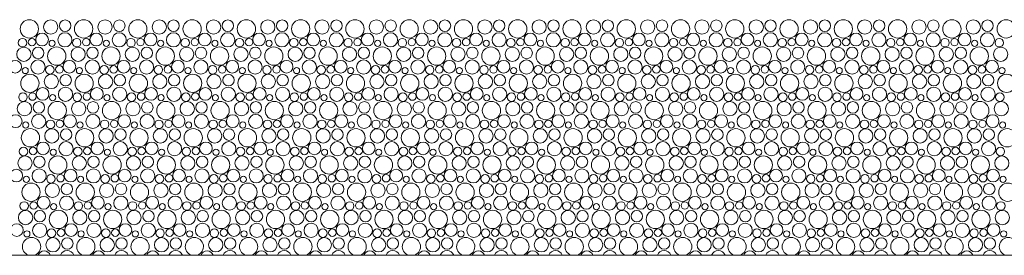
# Model space of a CAD drawing. Header units: millimetres. Extents: x 204754 to 499005, y -178579 to -103222.
# Tile 154 of 178: x 361906 to 365206, y -139924 to -139136. Entities that reach past the tile are written whole.
import ezdxf

# ---------------------------------------------------------------- set-up
doc = ezdxf.new("R2010")
doc.units = ezdxf.units.MM
doc.header["$MEASUREMENT"] = 0
doc.layers.get('0').update_dxf_attribs({"color": 252, "lineweight": 5})
doc.layers.add('Nowe_810-G Ogólne_Nr_pióra__102', color=252, linetype='Continuous', lineweight=5)
doc.layers.add('Nowe_810-G Ogólne_Nr_pióra__24', color=252, linetype='Continuous', lineweight=5)

# ---------------------------------------------------------------- blocks, each defined once
blk = doc.blocks.new('podkład 20251118')
at = {"layer": 'Nowe_810-G Ogólne_Nr_pióra__102', "color": 252, "linetype": 'Continuous', "lineweight": 5}
for centre, radius in [((361938.6, -139166.7), 30.6), ((362010.4, -139160.5), 23.9), ((362058.4, -139156.1), 19.2), ((362120.5, -139166.7), 30.6), ((362192.3, -139160.5), 23.9), ((362240.3, -139156.1), 19.2), ((362302.3, -139166.7), 30.6), ((362374.1, -139160.5), 23.9), ((362422.1, -139156.1), 19.2), ((362484.2, -139166.7), 30.6), ((362556, -139160.5), 23.9), ((362604, -139156.1), 19.2), ((362666.1, -139166.7), 30.6), ((362737.8, -139160.5), 23.9), ((362785.9, -139156.1), 19.2), ((362847.9, -139166.7), 30.6), ((362919.7, -139160.5), 23.9), ((362967.7, -139156.1), 19.2), ((363029.8, -139166.7), 30.6), ((363101.5, -139160.5), 23.9), ((363149.6, -139156.1), 19.2), ((363211.6, -139166.7), 30.6), ((363283.4, -139160.5), 23.9), ((363331.4, -139156.1), 19.2), ((363393.5, -139166.7), 30.6), ((363465.2, -139160.5), 23.9), ((363513.3, -139156.1), 19.2), ((363575.3, -139166.7), 30.6), ((363647.1, -139160.5), 23.9), ((363695.1, -139156.1), 19.2), ((363757.2, -139166.7), 30.6), ((363829, -139160.5), 23.9), ((363877, -139156.1), 19.2), ((363939, -139166.7), 30.6), ((364010.8, -139160.5), 23.9), ((364058.8, -139156.1), 19.2), ((364120.9, -139166.7), 30.6), ((364192.7, -139160.5), 23.9), ((364240.7, -139156.1), 19.2), ((364302.7, -139166.7), 30.6), ((364374.5, -139160.5), 23.9), ((364422.5, -139156.1), 19.2), ((364484.6, -139166.7), 30.6), ((364556.4, -139160.5), 23.9), ((364604.4, -139156.1), 19.2), ((364666.4, -139166.7), 30.6), ((364738.2, -139160.5), 23.9), ((364786.2, -139156.1), 19.2), ((364848.3, -139166.7), 30.6), ((364920.1, -139160.5), 23.9), ((364968.1, -139156.1), 19.2), ((365030.2, -139166.7), 30.6), ((365101.9, -139160.5), 23.9), ((365149.9, -139156.1), 19.2), ((365212, -139166.7), 30.6), ((361915.6, -139212.8), 14.3), ((361947.5, -139211), 12.5), ((361981.2, -139202.2), 21.3), ((362014.9, -139214.9), 10.3), ((362057.9, -139203.3), 23.7), ((362097.4, -139212.8), 14.3), ((362129.4, -139211), 12.5), ((362163, -139202.2), 21.3), ((362196.7, -139214.9), 10.3), ((362239.8, -139203.3), 23.7), ((362279.3, -139212.8), 14.3), ((362311.2, -139211), 12.5), ((362344.9, -139202.2), 21.3), ((362378.6, -139214.9), 10.3), ((362421.6, -139203.3), 23.7), ((362461.1, -139212.8), 14.3), ((362493.1, -139211), 12.5), ((362526.7, -139202.2), 21.3), ((362560.4, -139214.9), 10.3), ((362603.5, -139203.3), 23.7), ((362643, -139212.8), 14.3), ((362674.9, -139211), 12.5), ((362708.6, -139202.2), 21.3), ((362742.3, -139214.9), 10.3), ((362785.3, -139203.3), 23.7), ((362824.9, -139212.8), 14.3), ((362856.8, -139211), 12.5), ((362890.5, -139202.2), 21.3), ((362924.1, -139214.9), 10.3), ((362967.2, -139203.3), 23.7), ((363006.7, -139212.8), 14.3), ((363038.6, -139211), 12.5), ((363072.3, -139202.2), 21.3), ((363106, -139214.9), 10.3), ((363149, -139203.3), 23.7), ((363188.6, -139212.8), 14.3), ((363220.5, -139211), 12.5), ((363254.2, -139202.2), 21.3), ((363287.9, -139214.9), 10.3), ((363330.9, -139203.3), 23.7), ((363370.4, -139212.8), 14.3), ((363402.3, -139211), 12.5), ((363436, -139202.2), 21.3), ((363469.7, -139214.9), 10.3), ((363512.8, -139203.3), 23.7), ((363552.3, -139212.8), 14.3), ((363584.2, -139211), 12.5), ((363617.9, -139202.2), 21.3), ((363651.6, -139214.9), 10.3), ((363694.6, -139203.3), 23.7), ((363734.1, -139212.8), 14.3), ((363766, -139211), 12.5), ((363799.7, -139202.2), 21.3), ((363833.4, -139214.9), 10.3), ((363876.5, -139203.3), 23.7), ((363916, -139212.8), 14.3), ((363947.9, -139211), 12.5), ((363981.6, -139202.2), 21.3), ((364015.3, -139214.9), 10.3), ((364058.3, -139203.3), 23.7), ((364097.8, -139212.8), 14.3), ((364129.7, -139211), 12.5), ((364163.4, -139202.2), 21.3), ((364197.1, -139214.9), 10.3), ((364240.2, -139203.3), 23.7), ((364279.7, -139212.8), 14.3), ((364311.6, -139211), 12.5), ((364345.3, -139202.2), 21.3), ((364379, -139214.9), 10.3), ((364422, -139203.3), 23.7), ((364461.5, -139212.8), 14.3), ((364493.5, -139211), 12.5), ((364527.1, -139202.2), 21.3), ((364560.8, -139214.9), 10.3), ((364603.9, -139203.3), 23.7), ((364643.4, -139212.8), 14.3), ((364675.3, -139211), 12.5), ((364709, -139202.2), 21.3), ((364742.7, -139214.9), 10.3), ((364785.7, -139203.3), 23.7), ((364825.2, -139212.8), 14.3), ((364857.2, -139211), 12.5), ((364890.8, -139202.2), 21.3), ((364924.5, -139214.9), 10.3), ((364967.6, -139203.3), 23.7), ((365007.1, -139212.8), 14.3), ((365039, -139211), 12.5), ((365072.7, -139202.2), 21.3), ((365106.4, -139214.9), 10.3), ((365149.4, -139203.3), 23.7), ((365189, -139212.8), 14.3), ((361920.4, -139251.5), 23.9), ((361968.4, -139247.1), 19.2), ((362030.5, -139257.7), 30.6), ((362102.3, -139251.5), 23.9), ((362150.3, -139247.1), 19.2), ((362212.3, -139257.7), 30.6), ((362284.1, -139251.5), 23.9), ((362332.1, -139247.1), 19.2), ((362394.2, -139257.7), 30.6), ((362466, -139251.5), 23.9), ((362514, -139247.1), 19.2), ((362576.1, -139257.7), 30.6), ((362647.8, -139251.5), 23.9), ((362695.9, -139247.1), 19.2), ((362757.9, -139257.7), 30.6), ((362829.7, -139251.5), 23.9), ((362877.7, -139247.1), 19.2), ((362939.8, -139257.7), 30.6), ((363011.5, -139251.5), 23.9), ((363059.6, -139247.1), 19.2), ((363121.6, -139257.7), 30.6), ((363193.4, -139251.5), 23.9), ((363241.4, -139247.1), 19.2), ((363303.5, -139257.7), 30.6), ((363375.2, -139251.5), 23.9), ((363423.3, -139247.1), 19.2), ((363485.3, -139257.7), 30.6), ((363557.1, -139251.5), 23.9), ((363605.1, -139247.1), 19.2), ((363667.2, -139257.7), 30.6), ((363739, -139251.5), 23.9), ((363787, -139247.1), 19.2), ((363849, -139257.7), 30.6), ((363920.8, -139251.5), 23.9), ((363968.8, -139247.1), 19.2), ((364030.9, -139257.7), 30.6), ((364102.7, -139251.5), 23.9), ((364150.7, -139247.1), 19.2), ((364212.7, -139257.7), 30.6), ((364284.5, -139251.5), 23.9), ((364332.5, -139247.1), 19.2), ((364394.6, -139257.7), 30.6), ((364466.4, -139251.5), 23.9), ((364514.4, -139247.1), 19.2), ((364576.4, -139257.7), 30.6), ((364648.2, -139251.5), 23.9), ((364696.2, -139247.1), 19.2), ((364758.3, -139257.7), 30.6), ((364830.1, -139251.5), 23.9), ((364878.1, -139247.1), 19.2), ((364940.2, -139257.7), 30.6), ((365011.9, -139251.5), 23.9), ((365059.9, -139247.1), 19.2), ((365122, -139257.7), 30.6), ((365193.8, -139251.5), 23.9), ((361891.2, -139293.2), 21.3), ((361967.9, -139294.3), 23.7), ((362073, -139293.2), 21.3), ((362149.8, -139294.3), 23.7), ((362254.9, -139293.2), 21.3), ((362331.6, -139294.3), 23.7), ((362436.7, -139293.2), 21.3), ((362513.5, -139294.3), 23.7), ((362618.6, -139293.2), 21.3), ((362695.3, -139294.3), 23.7), ((362800.5, -139293.2), 21.3), ((362877.2, -139294.3), 23.7), ((362982.3, -139293.2), 21.3), ((363059, -139294.3), 23.7), ((363164.2, -139293.2), 21.3), ((363240.9, -139294.3), 23.7), ((363346, -139293.2), 21.3), ((363422.8, -139294.3), 23.7), ((363527.9, -139293.2), 21.3), ((363604.6, -139294.3), 23.7), ((363709.7, -139293.2), 21.3), ((363786.5, -139294.3), 23.7), ((363891.6, -139293.2), 21.3), ((363968.3, -139294.3), 23.7), ((364073.4, -139293.2), 21.3), ((364150.2, -139294.3), 23.7), ((364255.3, -139293.2), 21.3), ((364332, -139294.3), 23.7), ((364437.1, -139293.2), 21.3), ((364513.9, -139294.3), 23.7), ((364619, -139293.2), 21.3), ((364695.7, -139294.3), 23.7), ((364800.8, -139293.2), 21.3), ((364877.6, -139294.3), 23.7), ((364982.7, -139293.2), 21.3), ((365059.4, -139294.3), 23.7), ((365164.6, -139293.2), 21.3), ((361924.9, -139305.9), 10.3), ((362007.4, -139303.8), 14.3), ((362039.4, -139302), 12.5), ((362106.7, -139305.9), 10.3), ((362189.3, -139303.8), 14.3), ((362221.2, -139302), 12.5), ((362288.6, -139305.9), 10.3), ((362371.1, -139303.8), 14.3), ((362403.1, -139302), 12.5), ((362470.4, -139305.9), 10.3), ((362553, -139303.8), 14.3), ((362584.9, -139302), 12.5), ((362652.3, -139305.9), 10.3), ((362734.9, -139303.8), 14.3), ((362766.8, -139302), 12.5), ((362834.1, -139305.9), 10.3), ((362916.7, -139303.8), 14.3), ((362948.6, -139302), 12.5), ((363016, -139305.9), 10.3), ((363098.6, -139303.8), 14.3), ((363130.5, -139302), 12.5), ((363197.9, -139305.9), 10.3), ((363280.4, -139303.8), 14.3), ((363312.3, -139302), 12.5), ((363379.7, -139305.9), 10.3), ((363462.3, -139303.8), 14.3), ((363494.2, -139302), 12.5), ((363561.6, -139305.9), 10.3), ((363644.1, -139303.8), 14.3), ((363676, -139302), 12.5), ((363743.4, -139305.9), 10.3), ((363826, -139303.8), 14.3), ((363857.9, -139302), 12.5), ((363925.3, -139305.9), 10.3), ((364007.8, -139303.8), 14.3), ((364039.7, -139302), 12.5), ((364107.1, -139305.9), 10.3), ((364189.7, -139303.8), 14.3), ((364221.6, -139302), 12.5), ((364289, -139305.9), 10.3), ((364371.5, -139303.8), 14.3), ((364403.5, -139302), 12.5), ((364470.8, -139305.9), 10.3), ((364553.4, -139303.8), 14.3), ((364585.3, -139302), 12.5), ((364652.7, -139305.9), 10.3), ((364735.2, -139303.8), 14.3), ((364767.2, -139302), 12.5), ((364834.5, -139305.9), 10.3), ((364917.1, -139303.8), 14.3), ((364949, -139302), 12.5), ((365016.4, -139305.9), 10.3), ((365099, -139303.8), 14.3), ((365130.9, -139302), 12.5), ((365198.2, -139305.9), 10.3), ((361940.5, -139348.7), 30.6), ((362012.3, -139342.5), 23.9), ((362060.3, -139338.1), 19.2), ((362122.3, -139348.7), 30.6), ((362194.1, -139342.5), 23.9), ((362242.1, -139338.1), 19.2), ((362304.2, -139348.7), 30.6), ((362376, -139342.5), 23.9), ((362424, -139338.1), 19.2), ((362486.1, -139348.7), 30.6), ((362557.8, -139342.5), 23.9), ((362605.9, -139338.1), 19.2), ((362667.9, -139348.7), 30.6), ((362739.7, -139342.5), 23.9), ((362787.7, -139338.1), 19.2), ((362849.8, -139348.7), 30.6), ((362921.5, -139342.5), 23.9), ((362969.6, -139338.1), 19.2), ((363031.6, -139348.7), 30.6), ((363103.4, -139342.5), 23.9), ((363151.4, -139338.1), 19.2), ((363213.5, -139348.7), 30.6), ((363285.2, -139342.5), 23.9), ((363333.3, -139338.1), 19.2), ((363395.3, -139348.7), 30.6), ((363467.1, -139342.5), 23.9), ((363515.1, -139338.1), 19.2), ((363577.2, -139348.7), 30.6), ((363649, -139342.5), 23.9), ((363697, -139338.1), 19.2), ((363759, -139348.7), 30.6), ((363830.8, -139342.5), 23.9), ((363878.8, -139338.1), 19.2), ((363940.9, -139348.7), 30.6), ((364012.7, -139342.5), 23.9), ((364060.7, -139338.1), 19.2), ((364122.7, -139348.7), 30.6), ((364194.5, -139342.5), 23.9), ((364242.5, -139338.1), 19.2), ((364304.6, -139348.7), 30.6), ((364376.4, -139342.5), 23.9), ((364424.4, -139338.1), 19.2), ((364486.4, -139348.7), 30.6), ((364558.2, -139342.5), 23.9), ((364606.2, -139338.1), 19.2), ((364668.3, -139348.7), 30.6), ((364740.1, -139342.5), 23.9), ((364788.1, -139338.1), 19.2), ((364850.2, -139348.7), 30.6), ((364921.9, -139342.5), 23.9), ((364969.9, -139338.1), 19.2), ((365032, -139348.7), 30.6), ((365103.8, -139342.5), 23.9), ((365151.8, -139338.1), 19.2), ((365213.9, -139348.7), 30.6), ((361983, -139384.2), 21.3), ((362059.8, -139385.2), 23.7), ((362164.9, -139384.2), 21.3), ((362241.6, -139385.2), 23.7), ((362346.7, -139384.2), 21.3), ((362423.5, -139385.2), 23.7), ((362528.6, -139384.2), 21.3), ((362605.3, -139385.2), 23.7), ((362710.5, -139384.2), 21.3), ((362787.2, -139385.2), 23.7), ((362892.3, -139384.2), 21.3), ((362969, -139385.2), 23.7), ((363074.2, -139384.2), 21.3), ((363150.9, -139385.2), 23.7), ((363256, -139384.2), 21.3), ((363332.8, -139385.2), 23.7), ((363437.9, -139384.2), 21.3), ((363514.6, -139385.2), 23.7), ((363619.7, -139384.2), 21.3), ((363696.5, -139385.2), 23.7), ((363801.6, -139384.2), 21.3), ((363878.3, -139385.2), 23.7), ((363983.4, -139384.2), 21.3), ((364060.2, -139385.2), 23.7), ((364165.3, -139384.2), 21.3), ((364242, -139385.2), 23.7), ((364347.1, -139384.2), 21.3), ((364423.9, -139385.2), 23.7), ((364529, -139384.2), 21.3), ((364605.7, -139385.2), 23.7), ((364710.8, -139384.2), 21.3), ((364787.6, -139385.2), 23.7), ((364892.7, -139384.2), 21.3), ((364969.4, -139385.2), 23.7), ((365074.6, -139384.2), 21.3), ((365151.3, -139385.2), 23.7), ((361917.4, -139394.8), 14.3), ((361949.4, -139393), 12.5), ((362016.7, -139396.9), 10.3), ((362099.3, -139394.8), 14.3), ((362131.2, -139393), 12.5), ((362198.6, -139396.9), 10.3), ((362281.1, -139394.8), 14.3), ((362313.1, -139393), 12.5), ((362380.4, -139396.9), 10.3), ((362463, -139394.8), 14.3), ((362494.9, -139393), 12.5), ((362562.3, -139396.9), 10.3), ((362644.9, -139394.8), 14.3), ((362676.8, -139393), 12.5), ((362744.1, -139396.9), 10.3), ((362826.7, -139394.8), 14.3), ((362858.6, -139393), 12.5), ((362926, -139396.9), 10.3), ((363008.6, -139394.8), 14.3), ((363040.5, -139393), 12.5), ((363107.9, -139396.9), 10.3), ((363190.4, -139394.8), 14.3), ((363222.3, -139393), 12.5), ((363289.7, -139396.9), 10.3), ((363372.3, -139394.8), 14.3), ((363404.2, -139393), 12.5), ((363471.6, -139396.9), 10.3), ((363554.1, -139394.8), 14.3), ((363586, -139393), 12.5), ((363653.4, -139396.9), 10.3), ((363736, -139394.8), 14.3), ((363767.9, -139393), 12.5), ((363835.3, -139396.9), 10.3), ((363917.8, -139394.8), 14.3), ((363949.7, -139393), 12.5), ((364017.1, -139396.9), 10.3), ((364099.7, -139394.8), 14.3), ((364131.6, -139393), 12.5), ((364199, -139396.9), 10.3), ((364281.5, -139394.8), 14.3), ((364313.5, -139393), 12.5), ((364380.8, -139396.9), 10.3), ((364463.4, -139394.8), 14.3), ((364495.3, -139393), 12.5), ((364562.7, -139396.9), 10.3), ((364645.2, -139394.8), 14.3), ((364677.2, -139393), 12.5), ((364744.5, -139396.9), 10.3), ((364827.1, -139394.8), 14.3), ((364859, -139393), 12.5), ((364926.4, -139396.9), 10.3), ((365009, -139394.8), 14.3), ((365040.9, -139393), 12.5), ((365108.2, -139396.9), 10.3), ((365190.8, -139394.8), 14.3), ((361922.3, -139433.5), 23.9), ((361970.3, -139429.1), 19.2), ((362032.3, -139439.7), 30.6), ((362104.1, -139433.5), 23.9), ((362152.1, -139429.1), 19.2), ((362214.2, -139439.7), 30.6), ((362286, -139433.5), 23.9), ((362334, -139429.1), 19.2), ((362396.1, -139439.7), 30.6), ((362467.8, -139433.5), 23.9), ((362515.9, -139429.1), 19.2), ((362577.9, -139439.7), 30.6), ((362649.7, -139433.5), 23.9), ((362697.7, -139429.1), 19.2), ((362759.8, -139439.7), 30.6), ((362831.5, -139433.5), 23.9), ((362879.6, -139429.1), 19.2), ((362941.6, -139439.7), 30.6), ((363013.4, -139433.5), 23.9), ((363061.4, -139429.1), 19.2), ((363123.5, -139439.7), 30.6), ((363195.2, -139433.5), 23.9), ((363243.3, -139429.1), 19.2), ((363305.3, -139439.7), 30.6), ((363377.1, -139433.5), 23.9), ((363425.1, -139429.1), 19.2), ((363487.2, -139439.7), 30.6), ((363559, -139433.5), 23.9), ((363607, -139429.1), 19.2), ((363669, -139439.7), 30.6), ((363740.8, -139433.5), 23.9), ((363788.8, -139429.1), 19.2), ((363850.9, -139439.7), 30.6), ((363922.7, -139433.5), 23.9), ((363970.7, -139429.1), 19.2), ((364032.7, -139439.7), 30.6), ((364104.5, -139433.5), 23.9), ((364152.5, -139429.1), 19.2), ((364214.6, -139439.7), 30.6), ((364286.4, -139433.5), 23.9), ((364334.4, -139429.1), 19.2), ((364396.4, -139439.7), 30.6), ((364468.2, -139433.5), 23.9), ((364516.2, -139429.1), 19.2), ((364578.3, -139439.7), 30.6), ((364650.1, -139433.5), 23.9), ((364698.1, -139429.1), 19.2), ((364760.2, -139439.7), 30.6), ((364831.9, -139433.5), 23.9), ((364879.9, -139429.1), 19.2), ((364942, -139439.7), 30.6), ((365013.8, -139433.5), 23.9), ((365061.8, -139429.1), 19.2), ((365123.9, -139439.7), 30.6), ((365195.6, -139433.5), 23.9), ((361893, -139475.2), 21.3), ((361969.8, -139476.2), 23.7), ((362074.9, -139475.2), 21.3), ((362151.6, -139476.2), 23.7), ((362256.7, -139475.2), 21.3), ((362333.5, -139476.2), 23.7), ((362438.6, -139475.2), 21.3), ((362515.3, -139476.2), 23.7), ((362620.5, -139475.2), 21.3), ((362697.2, -139476.2), 23.7), ((362802.3, -139475.2), 21.3), ((362879, -139476.2), 23.7), ((362984.2, -139475.2), 21.3), ((363060.9, -139476.2), 23.7), ((363166, -139475.2), 21.3), ((363242.8, -139476.2), 23.7), ((363347.9, -139475.2), 21.3), ((363424.6, -139476.2), 23.7), ((363529.7, -139475.2), 21.3), ((363606.5, -139476.2), 23.7), ((363711.6, -139475.2), 21.3), ((363788.3, -139476.2), 23.7), ((363893.4, -139475.2), 21.3), ((363970.2, -139476.2), 23.7), ((364075.3, -139475.2), 21.3), ((364152, -139476.2), 23.7), ((364257.1, -139475.2), 21.3), ((364333.9, -139476.2), 23.7), ((364439, -139475.2), 21.3), ((364515.7, -139476.2), 23.7), ((364620.8, -139475.2), 21.3), ((364697.6, -139476.2), 23.7), ((364802.7, -139475.2), 21.3), ((364879.4, -139476.2), 23.7), ((364984.6, -139475.2), 21.3), ((365061.3, -139476.2), 23.7), ((365166.4, -139475.2), 21.3), ((361942.3, -139530.7), 30.6), ((361926.7, -139487.9), 10.3), ((362014.1, -139524.5), 23.9), ((362009.3, -139485.8), 14.3), ((362041.2, -139484), 12.5), ((362062.1, -139520.1), 19.2), ((362124.2, -139530.7), 30.6), ((362108.6, -139487.9), 10.3), ((362196, -139524.5), 23.9), ((362191.1, -139485.8), 14.3), ((362223.1, -139484), 12.5), ((362244, -139520.1), 19.2), ((362306.1, -139530.7), 30.6), ((362290.4, -139487.9), 10.3), ((362377.8, -139524.5), 23.9), ((362373, -139485.8), 14.3), ((362404.9, -139484), 12.5), ((362425.9, -139520.1), 19.2), ((362487.9, -139530.7), 30.6), ((362472.3, -139487.9), 10.3), ((362559.7, -139524.5), 23.9), ((362554.9, -139485.8), 14.3), ((362586.8, -139484), 12.5), ((362607.7, -139520.1), 19.2), ((362669.8, -139530.7), 30.6), ((362654.1, -139487.9), 10.3), ((362741.5, -139524.5), 23.9), ((362736.7, -139485.8), 14.3), ((362768.6, -139484), 12.5), ((362789.6, -139520.1), 19.2), ((362851.6, -139530.7), 30.6), ((362836, -139487.9), 10.3), ((362923.4, -139524.5), 23.9), ((362918.6, -139485.8), 14.3), ((362950.5, -139484), 12.5), ((362971.4, -139520.1), 19.2), ((363033.5, -139530.7), 30.6), ((363017.9, -139487.9), 10.3), ((363105.2, -139524.5), 23.9), ((363100.4, -139485.8), 14.3), ((363132.3, -139484), 12.5), ((363153.3, -139520.1), 19.2), ((363215.3, -139530.7), 30.6), ((363199.7, -139487.9), 10.3), ((363287.1, -139524.5), 23.9), ((363282.3, -139485.8), 14.3), ((363314.2, -139484), 12.5), ((363335.1, -139520.1), 19.2), ((363397.2, -139530.7), 30.6), ((363381.6, -139487.9), 10.3), ((363469, -139524.5), 23.9), ((363464.1, -139485.8), 14.3), ((363496, -139484), 12.5), ((363517, -139520.1), 19.2), ((363579, -139530.7), 30.6), ((363563.4, -139487.9), 10.3), ((363650.8, -139524.5), 23.9), ((363646, -139485.8), 14.3), ((363677.9, -139484), 12.5), ((363698.8, -139520.1), 19.2), ((363760.9, -139530.7), 30.6), ((363745.3, -139487.9), 10.3), ((363832.7, -139524.5), 23.9), ((363827.8, -139485.8), 14.3), ((363859.7, -139484), 12.5), ((363880.7, -139520.1), 19.2), ((363942.7, -139530.7), 30.6), ((363927.1, -139487.9), 10.3), ((364014.5, -139524.5), 23.9), ((364009.7, -139485.8), 14.3), ((364041.6, -139484), 12.5), ((364062.5, -139520.1), 19.2), ((364124.6, -139530.7), 30.6), ((364109, -139487.9), 10.3), ((364196.4, -139524.5), 23.9), ((364191.5, -139485.8), 14.3), ((364223.5, -139484), 12.5), ((364244.4, -139520.1), 19.2), ((364306.4, -139530.7), 30.6), ((364290.8, -139487.9), 10.3), ((364378.2, -139524.5), 23.9), ((364373.4, -139485.8), 14.3), ((364405.3, -139484), 12.5), ((364426.2, -139520.1), 19.2), ((364488.3, -139530.7), 30.6), ((364472.7, -139487.9), 10.3), ((364560.1, -139524.5), 23.9), ((364555.2, -139485.8), 14.3), ((364587.2, -139484), 12.5), ((364608.1, -139520.1), 19.2), ((364670.2, -139530.7), 30.6), ((364654.5, -139487.9), 10.3), ((364741.9, -139524.5), 23.9), ((364737.1, -139485.8), 14.3), ((364769, -139484), 12.5), ((364789.9, -139520.1), 19.2), ((364852, -139530.7), 30.6), ((364836.4, -139487.9), 10.3), ((364923.8, -139524.5), 23.9), ((364919, -139485.8), 14.3), ((364950.9, -139484), 12.5), ((364971.8, -139520.1), 19.2), ((365033.9, -139530.7), 30.6), ((365018.2, -139487.9), 10.3), ((365105.6, -139524.5), 23.9), ((365100.8, -139485.8), 14.3), ((365132.7, -139484), 12.5), ((365153.7, -139520.1), 19.2), ((365215.7, -139530.7), 30.6), ((365200.1, -139487.9), 10.3), ((361919.3, -139576.8), 14.3), ((361951.2, -139575), 12.5), ((361984.9, -139566.2), 21.3), ((362018.6, -139578.9), 10.3), ((362061.6, -139567.2), 23.7), ((362101.1, -139576.8), 14.3), ((362133.1, -139575), 12.5), ((362166.7, -139566.2), 21.3), ((362200.4, -139578.9), 10.3), ((362243.5, -139567.2), 23.7), ((362283, -139576.8), 14.3), ((362314.9, -139575), 12.5), ((362348.6, -139566.2), 21.3), ((362382.3, -139578.9), 10.3), ((362425.3, -139567.2), 23.7), ((362464.9, -139576.8), 14.3), ((362496.8, -139575), 12.5), ((362530.5, -139566.2), 21.3), ((362564.1, -139578.9), 10.3), ((362607.2, -139567.2), 23.7), ((362646.7, -139576.8), 14.3), ((362678.6, -139575), 12.5), ((362712.3, -139566.2), 21.3), ((362746, -139578.9), 10.3), ((362789, -139567.2), 23.7), ((362828.6, -139576.8), 14.3), ((362860.5, -139575), 12.5), ((362894.2, -139566.2), 21.3), ((362927.9, -139578.9), 10.3), ((362970.9, -139567.2), 23.7), ((363010.4, -139576.8), 14.3), ((363042.3, -139575), 12.5), ((363076, -139566.2), 21.3), ((363109.7, -139578.9), 10.3), ((363152.8, -139567.2), 23.7), ((363192.3, -139576.8), 14.3), ((363224.2, -139575), 12.5), ((363257.9, -139566.2), 21.3), ((363291.6, -139578.9), 10.3), ((363334.6, -139567.2), 23.7), ((363374.1, -139576.8), 14.3), ((363406, -139575), 12.5), ((363439.7, -139566.2), 21.3), ((363473.4, -139578.9), 10.3), ((363516.5, -139567.2), 23.7), ((363556, -139576.8), 14.3), ((363587.9, -139575), 12.5), ((363621.6, -139566.2), 21.3), ((363655.3, -139578.9), 10.3), ((363698.3, -139567.2), 23.7), ((363737.8, -139576.8), 14.3), ((363769.7, -139575), 12.5), ((363803.4, -139566.2), 21.3), ((363837.1, -139578.9), 10.3), ((363880.2, -139567.2), 23.7), ((363919.7, -139576.8), 14.3), ((363951.6, -139575), 12.5), ((363985.3, -139566.2), 21.3), ((364019, -139578.9), 10.3), ((364062, -139567.2), 23.7), ((364101.5, -139576.8), 14.3), ((364133.5, -139575), 12.5), ((364167.1, -139566.2), 21.3), ((364200.8, -139578.9), 10.3), ((364243.9, -139567.2), 23.7), ((364283.4, -139576.8), 14.3), ((364315.3, -139575), 12.5), ((364349, -139566.2), 21.3), ((364382.7, -139578.9), 10.3), ((364425.7, -139567.2), 23.7), ((364465.2, -139576.8), 14.3), ((364497.2, -139575), 12.5), ((364530.8, -139566.2), 21.3), ((364564.5, -139578.9), 10.3), ((364607.6, -139567.2), 23.7), ((364647.1, -139576.8), 14.3), ((364679, -139575), 12.5), ((364712.7, -139566.2), 21.3), ((364746.4, -139578.9), 10.3), ((364789.4, -139567.2), 23.7), ((364829, -139576.8), 14.3), ((364860.9, -139575), 12.5), ((364894.6, -139566.2), 21.3), ((364928.2, -139578.9), 10.3), ((364971.3, -139567.2), 23.7), ((365010.8, -139576.8), 14.3), ((365042.7, -139575), 12.5), ((365076.4, -139566.2), 21.3), ((365110.1, -139578.9), 10.3), ((365153.1, -139567.2), 23.7), ((365192.7, -139576.8), 14.3), ((361924.1, -139615.5), 23.9), ((361972.1, -139611.1), 19.2), ((362034.2, -139621.7), 30.6), ((362106, -139615.5), 23.9), ((362154, -139611.1), 19.2), ((362216.1, -139621.7), 30.6), ((362287.8, -139615.5), 23.9), ((362335.9, -139611.1), 19.2), ((362397.9, -139621.7), 30.6), ((362469.7, -139615.5), 23.9), ((362517.7, -139611.1), 19.2), ((362579.8, -139621.7), 30.6), ((362651.5, -139615.5), 23.9), ((362699.6, -139611.1), 19.2), ((362761.6, -139621.7), 30.6), ((362833.4, -139615.5), 23.9), ((362881.4, -139611.1), 19.2), ((362943.5, -139621.7), 30.6), ((363015.2, -139615.5), 23.9), ((363063.3, -139611.1), 19.2), ((363125.3, -139621.7), 30.6), ((363197.1, -139615.5), 23.9), ((363245.1, -139611.1), 19.2), ((363307.2, -139621.7), 30.6), ((363379, -139615.5), 23.9), ((363427, -139611.1), 19.2), ((363489, -139621.7), 30.6), ((363560.8, -139615.5), 23.9), ((363608.8, -139611.1), 19.2), ((363670.9, -139621.7), 30.6), ((363742.7, -139615.5), 23.9), ((363790.7, -139611.1), 19.2), ((363852.7, -139621.7), 30.6), ((363924.5, -139615.5), 23.9), ((363972.5, -139611.1), 19.2), ((364034.6, -139621.7), 30.6), ((364106.4, -139615.5), 23.9), ((364154.4, -139611.1), 19.2), ((364216.4, -139621.7), 30.6), ((364288.2, -139615.5), 23.9), ((364336.2, -139611.1), 19.2), ((364398.3, -139621.7), 30.6), ((364470.1, -139615.5), 23.9), ((364518.1, -139611.1), 19.2), ((364580.2, -139621.7), 30.6), ((364651.9, -139615.5), 23.9), ((364699.9, -139611.1), 19.2), ((364762, -139621.7), 30.6), ((364833.8, -139615.5), 23.9), ((364881.8, -139611.1), 19.2), ((364943.9, -139621.7), 30.6), ((365015.6, -139615.5), 23.9), ((365063.7, -139611.1), 19.2), ((365125.7, -139621.7), 30.6), ((365197.5, -139615.5), 23.9), ((361894.9, -139657.2), 21.3), ((361971.6, -139658.2), 23.7), ((362076.7, -139657.2), 21.3), ((362153.5, -139658.2), 23.7), ((362258.6, -139657.2), 21.3), ((362335.3, -139658.2), 23.7), ((362440.5, -139657.2), 21.3), ((362517.2, -139658.2), 23.7), ((362622.3, -139657.2), 21.3), ((362699, -139658.2), 23.7), ((362804.2, -139657.2), 21.3), ((362880.9, -139658.2), 23.7), ((362986, -139657.2), 21.3), ((363062.8, -139658.2), 23.7), ((363167.9, -139657.2), 21.3), ((363244.6, -139658.2), 23.7), ((363349.7, -139657.2), 21.3), ((363426.5, -139658.2), 23.7), ((363531.6, -139657.2), 21.3), ((363608.3, -139658.2), 23.7), ((363713.4, -139657.2), 21.3), ((363790.2, -139658.2), 23.7), ((363895.3, -139657.2), 21.3), ((363972, -139658.2), 23.7), ((364077.1, -139657.2), 21.3), ((364153.9, -139658.2), 23.7), ((364259, -139657.2), 21.3), ((364335.7, -139658.2), 23.7), ((364440.8, -139657.2), 21.3), ((364517.6, -139658.2), 23.7), ((364622.7, -139657.2), 21.3), ((364699.4, -139658.2), 23.7), ((364804.6, -139657.2), 21.3), ((364881.3, -139658.2), 23.7), ((364986.4, -139657.2), 21.3), ((365063.1, -139658.2), 23.7), ((365168.3, -139657.2), 21.3), ((361928.6, -139669.9), 10.3), ((362011.1, -139667.8), 14.3), ((362043.1, -139666), 12.5), ((362110.4, -139669.9), 10.3), ((362193, -139667.8), 14.3), ((362224.9, -139666), 12.5), ((362292.3, -139669.9), 10.3), ((362374.9, -139667.8), 14.3), ((362406.8, -139666), 12.5), ((362474.1, -139669.9), 10.3), ((362556.7, -139667.8), 14.3), ((362588.6, -139666), 12.5), ((362656, -139669.9), 10.3), ((362738.6, -139667.8), 14.3), ((362770.5, -139666), 12.5), ((362837.9, -139669.9), 10.3), ((362920.4, -139667.8), 14.3), ((362952.3, -139666), 12.5), ((363019.7, -139669.9), 10.3), ((363102.3, -139667.8), 14.3), ((363134.2, -139666), 12.5), ((363201.6, -139669.9), 10.3), ((363284.1, -139667.8), 14.3), ((363316, -139666), 12.5), ((363383.4, -139669.9), 10.3), ((363466, -139667.8), 14.3), ((363497.9, -139666), 12.5), ((363565.3, -139669.9), 10.3), ((363647.8, -139667.8), 14.3), ((363679.7, -139666), 12.5), ((363747.1, -139669.9), 10.3), ((363829.7, -139667.8), 14.3), ((363861.6, -139666), 12.5), ((363929, -139669.9), 10.3), ((364011.5, -139667.8), 14.3), ((364043.5, -139666), 12.5), ((364110.8, -139669.9), 10.3), ((364193.4, -139667.8), 14.3), ((364225.3, -139666), 12.5), ((364292.7, -139669.9), 10.3), ((364375.2, -139667.8), 14.3), ((364407.2, -139666), 12.5), ((364474.5, -139669.9), 10.3), ((364557.1, -139667.8), 14.3), ((364589, -139666), 12.5), ((364656.4, -139669.9), 10.3), ((364739, -139667.8), 14.3), ((364770.9, -139666), 12.5), ((364838.2, -139669.9), 10.3), ((364920.8, -139667.8), 14.3), ((364952.7, -139666), 12.5), ((365020.1, -139669.9), 10.3), ((365102.7, -139667.8), 14.3), ((365134.6, -139666), 12.5), ((365201.9, -139669.9), 10.3), ((361944.2, -139712.7), 30.6), ((362016, -139706.5), 23.9), ((362064, -139702.1), 19.2), ((362126.1, -139712.7), 30.6), ((362197.8, -139706.5), 23.9), ((362245.9, -139702.1), 19.2), ((362307.9, -139712.7), 30.6), ((362379.7, -139706.5), 23.9), ((362427.7, -139702.1), 19.2), ((362489.8, -139712.7), 30.6), ((362561.5, -139706.5), 23.9), ((362609.6, -139702.1), 19.2), ((362671.6, -139712.7), 30.6), ((362743.4, -139706.5), 23.9), ((362791.4, -139702.1), 19.2), ((362853.5, -139712.7), 30.6), ((362925.2, -139706.5), 23.9), ((362973.3, -139702.1), 19.2), ((363035.3, -139712.7), 30.6), ((363107.1, -139706.5), 23.9), ((363155.1, -139702.1), 19.2), ((363217.2, -139712.7), 30.6), ((363289, -139706.5), 23.9), ((363337, -139702.1), 19.2), ((363399, -139712.7), 30.6), ((363470.8, -139706.5), 23.9), ((363518.8, -139702.1), 19.2), ((363580.9, -139712.7), 30.6), ((363652.7, -139706.5), 23.9), ((363700.7, -139702.1), 19.2), ((363762.7, -139712.7), 30.6), ((363834.5, -139706.5), 23.9), ((363882.5, -139702.1), 19.2), ((363944.6, -139712.7), 30.6), ((364016.4, -139706.5), 23.9), ((364064.4, -139702.1), 19.2), ((364126.4, -139712.7), 30.6), ((364198.2, -139706.5), 23.9), ((364246.2, -139702.1), 19.2), ((364308.3, -139712.7), 30.6), ((364380.1, -139706.5), 23.9), ((364428.1, -139702.1), 19.2), ((364490.2, -139712.7), 30.6), ((364561.9, -139706.5), 23.9), ((364609.9, -139702.1), 19.2), ((364672, -139712.7), 30.6), ((364743.8, -139706.5), 23.9), ((364791.8, -139702.1), 19.2), ((364853.9, -139712.7), 30.6), ((364925.6, -139706.5), 23.9), ((364973.7, -139702.1), 19.2), ((365035.7, -139712.7), 30.6), ((365107.5, -139706.5), 23.9), ((365155.5, -139702.1), 19.2), ((365217.6, -139712.7), 30.6), ((361986.7, -139748.2), 21.3), ((362063.5, -139749.2), 23.7), ((362168.6, -139748.2), 21.3), ((362245.3, -139749.2), 23.7), ((362350.5, -139748.2), 21.3), ((362427.2, -139749.2), 23.7), ((362532.3, -139748.2), 21.3), ((362609, -139749.2), 23.7), ((362714.2, -139748.2), 21.3), ((362790.9, -139749.2), 23.7), ((362896, -139748.2), 21.3), ((362972.8, -139749.2), 23.7), ((363077.9, -139748.2), 21.3), ((363154.6, -139749.2), 23.7), ((363259.7, -139748.2), 21.3), ((363336.5, -139749.2), 23.7), ((363441.6, -139748.2), 21.3), ((363518.3, -139749.2), 23.7), ((363623.4, -139748.2), 21.3), ((363700.2, -139749.2), 23.7), ((363805.3, -139748.2), 21.3), ((363882, -139749.2), 23.7), ((363987.1, -139748.2), 21.3), ((364063.9, -139749.2), 23.7), ((364169, -139748.2), 21.3), ((364245.7, -139749.2), 23.7), ((364350.8, -139748.2), 21.3), ((364427.6, -139749.2), 23.7), ((364532.7, -139748.2), 21.3), ((364609.4, -139749.2), 23.7), ((364714.6, -139748.2), 21.3), ((364791.3, -139749.2), 23.7), ((364896.4, -139748.2), 21.3), ((364973.1, -139749.2), 23.7), ((365078.3, -139748.2), 21.3), ((365155, -139749.2), 23.7), ((361921.1, -139758.8), 14.3), ((361953.1, -139757), 12.5), ((362020.4, -139760.9), 10.3), ((362103, -139758.8), 14.3), ((362134.9, -139757), 12.5), ((362202.3, -139760.9), 10.3), ((362284.9, -139758.8), 14.3), ((362316.8, -139757), 12.5), ((362384.1, -139760.9), 10.3), ((362466.7, -139758.8), 14.3), ((362498.6, -139757), 12.5), ((362566, -139760.9), 10.3), ((362648.6, -139758.8), 14.3), ((362680.5, -139757), 12.5), ((362747.9, -139760.9), 10.3), ((362830.4, -139758.8), 14.3), ((362862.3, -139757), 12.5), ((362929.7, -139760.9), 10.3), ((363012.3, -139758.8), 14.3), ((363044.2, -139757), 12.5), ((363111.6, -139760.9), 10.3), ((363194.1, -139758.8), 14.3), ((363226, -139757), 12.5), ((363293.4, -139760.9), 10.3), ((363376, -139758.8), 14.3), ((363407.9, -139757), 12.5), ((363475.3, -139760.9), 10.3), ((363557.8, -139758.8), 14.3), ((363589.7, -139757), 12.5), ((363657.1, -139760.9), 10.3), ((363739.7, -139758.8), 14.3), ((363771.6, -139757), 12.5), ((363839, -139760.9), 10.3), ((363921.5, -139758.8), 14.3), ((363953.5, -139757), 12.5), ((364020.8, -139760.9), 10.3), ((364103.4, -139758.8), 14.3), ((364135.3, -139757), 12.5), ((364202.7, -139760.9), 10.3), ((364285.2, -139758.8), 14.3), ((364317.2, -139757), 12.5), ((364384.5, -139760.9), 10.3), ((364467.1, -139758.8), 14.3), ((364499, -139757), 12.5), ((364566.4, -139760.9), 10.3), ((364649, -139758.8), 14.3), ((364680.9, -139757), 12.5), ((364748.2, -139760.9), 10.3), ((364830.8, -139758.8), 14.3), ((364862.7, -139757), 12.5), ((364930.1, -139760.9), 10.3), ((365012.7, -139758.8), 14.3), ((365044.6, -139757), 12.5), ((365111.9, -139760.9), 10.3), ((365194.5, -139758.8), 14.3), ((361926, -139797.5), 23.9), ((361974, -139793.1), 19.2), ((362036.1, -139803.7), 30.6), ((362107.8, -139797.5), 23.9), ((362155.9, -139793.1), 19.2), ((362217.9, -139803.7), 30.6), ((362289.7, -139797.5), 23.9), ((362337.7, -139793.1), 19.2), ((362399.8, -139803.7), 30.6), ((362471.5, -139797.5), 23.9), ((362519.6, -139793.1), 19.2), ((362581.6, -139803.7), 30.6), ((362653.4, -139797.5), 23.9), ((362701.4, -139793.1), 19.2), ((362763.5, -139803.7), 30.6), ((362835.2, -139797.5), 23.9), ((362883.3, -139793.1), 19.2), ((362945.3, -139803.7), 30.6), ((363017.1, -139797.5), 23.9), ((363065.1, -139793.1), 19.2), ((363127.2, -139803.7), 30.6), ((363199, -139797.5), 23.9), ((363247, -139793.1), 19.2), ((363309, -139803.7), 30.6), ((363380.8, -139797.5), 23.9), ((363428.8, -139793.1), 19.2), ((363490.9, -139803.7), 30.6), ((363562.7, -139797.5), 23.9), ((363610.7, -139793.1), 19.2), ((363672.7, -139803.7), 30.6), ((363744.5, -139797.5), 23.9), ((363792.5, -139793.1), 19.2), ((363854.6, -139803.7), 30.6), ((363926.4, -139797.5), 23.9), ((363974.4, -139793.1), 19.2), ((364036.4, -139803.7), 30.6), ((364108.2, -139797.5), 23.9), ((364156.2, -139793.1), 19.2), ((364218.3, -139803.7), 30.6), ((364290.1, -139797.5), 23.9), ((364338.1, -139793.1), 19.2), ((364400.2, -139803.7), 30.6), ((364471.9, -139797.5), 23.9), ((364519.9, -139793.1), 19.2), ((364582, -139803.7), 30.6), ((364653.8, -139797.5), 23.9), ((364701.8, -139793.1), 19.2), ((364763.9, -139803.7), 30.6), ((364835.6, -139797.5), 23.9), ((364883.7, -139793.1), 19.2), ((364945.7, -139803.7), 30.6), ((365017.5, -139797.5), 23.9), ((365065.5, -139793.1), 19.2), ((365127.6, -139803.7), 30.6), ((365199.3, -139797.5), 23.9), ((361896.7, -139839.2), 21.3), ((361973.5, -139840.2), 23.7), ((362078.6, -139839.2), 21.3), ((362155.3, -139840.2), 23.7), ((362260.5, -139839.2), 21.3), ((362337.2, -139840.2), 23.7), ((362442.3, -139839.2), 21.3), ((362519, -139840.2), 23.7), ((362624.2, -139839.2), 21.3), ((362700.9, -139840.2), 23.7), ((362806, -139839.2), 21.3), ((362882.8, -139840.2), 23.7), ((362987.9, -139839.2), 21.3), ((363064.6, -139840.2), 23.7), ((363169.7, -139839.2), 21.3), ((363246.5, -139840.2), 23.7), ((363351.6, -139839.2), 21.3), ((363428.3, -139840.2), 23.7), ((363533.4, -139839.2), 21.3), ((363610.2, -139840.2), 23.7), ((363715.3, -139839.2), 21.3), ((363792, -139840.2), 23.7), ((363897.1, -139839.2), 21.3), ((363973.9, -139840.2), 23.7), ((364079, -139839.2), 21.3), ((364155.7, -139840.2), 23.7), ((364260.8, -139839.2), 21.3), ((364337.6, -139840.2), 23.7), ((364442.7, -139839.2), 21.3), ((364519.4, -139840.2), 23.7), ((364624.6, -139839.2), 21.3), ((364701.3, -139840.2), 23.7), ((364806.4, -139839.2), 21.3), ((364883.1, -139840.2), 23.7), ((364988.3, -139839.2), 21.3), ((365065, -139840.2), 23.7), ((365170.1, -139839.2), 21.3), ((361930.4, -139851.9), 10.3), ((362017.8, -139888.5), 23.9), ((362013, -139849.8), 14.3), ((362044.9, -139848), 12.5), ((362065.9, -139884.1), 19.2), ((362112.3, -139851.9), 10.3), ((362199.7, -139888.5), 23.9), ((362194.9, -139849.8), 14.3), ((362226.8, -139848), 12.5), ((362247.7, -139884.1), 19.2), ((362294.1, -139851.9), 10.3), ((362381.5, -139888.5), 23.9), ((362376.7, -139849.8), 14.3), ((362408.6, -139848), 12.5), ((362429.6, -139884.1), 19.2), ((362476, -139851.9), 10.3), ((362563.4, -139888.5), 23.9), ((362558.6, -139849.8), 14.3), ((362590.5, -139848), 12.5), ((362611.4, -139884.1), 19.2), ((362657.9, -139851.9), 10.3), ((362745.2, -139888.5), 23.9), ((362740.4, -139849.8), 14.3), ((362772.3, -139848), 12.5), ((362793.3, -139884.1), 19.2), ((362839.7, -139851.9), 10.3), ((362927.1, -139888.5), 23.9), ((362922.3, -139849.8), 14.3), ((362954.2, -139848), 12.5), ((362975.1, -139884.1), 19.2), ((363021.6, -139851.9), 10.3), ((363109, -139888.5), 23.9), ((363104.1, -139849.8), 14.3), ((363136, -139848), 12.5), ((363157, -139884.1), 19.2), ((363203.4, -139851.9), 10.3), ((363290.8, -139888.5), 23.9), ((363286, -139849.8), 14.3), ((363317.9, -139848), 12.5), ((363338.8, -139884.1), 19.2), ((363385.3, -139851.9), 10.3), ((363472.7, -139888.5), 23.9), ((363467.8, -139849.8), 14.3), ((363499.7, -139848), 12.5), ((363520.7, -139884.1), 19.2), ((363567.1, -139851.9), 10.3), ((363654.5, -139888.5), 23.9), ((363649.7, -139849.8), 14.3), ((363681.6, -139848), 12.5), ((363702.5, -139884.1), 19.2), ((363749, -139851.9), 10.3), ((363836.4, -139888.5), 23.9), ((363831.5, -139849.8), 14.3), ((363863.5, -139848), 12.5), ((363884.4, -139884.1), 19.2), ((363930.8, -139851.9), 10.3), ((364018.2, -139888.5), 23.9), ((364013.4, -139849.8), 14.3), ((364045.3, -139848), 12.5), ((364066.2, -139884.1), 19.2), ((364112.7, -139851.9), 10.3), ((364200.1, -139888.5), 23.9), ((364195.2, -139849.8), 14.3), ((364227.2, -139848), 12.5), ((364248.1, -139884.1), 19.2), ((364294.5, -139851.9), 10.3), ((364381.9, -139888.5), 23.9), ((364377.1, -139849.8), 14.3), ((364409, -139848), 12.5), ((364429.9, -139884.1), 19.2), ((364476.4, -139851.9), 10.3), ((364563.8, -139888.5), 23.9), ((364559, -139849.8), 14.3), ((364590.9, -139848), 12.5), ((364611.8, -139884.1), 19.2), ((364658.2, -139851.9), 10.3), ((364745.6, -139888.5), 23.9), ((364740.8, -139849.8), 14.3), ((364772.7, -139848), 12.5), ((364793.7, -139884.1), 19.2), ((364840.1, -139851.9), 10.3), ((364927.5, -139888.5), 23.9), ((364922.7, -139849.8), 14.3), ((364954.6, -139848), 12.5), ((364975.5, -139884.1), 19.2), ((365021.9, -139851.9), 10.3), ((365109.3, -139888.5), 23.9), ((365104.5, -139849.8), 14.3), ((365136.4, -139848), 12.5), ((365157.4, -139884.1), 19.2), ((365203.8, -139851.9), 10.3)]:
    blk.add_circle(centre, radius, dxfattribs=at)
for centre, radius, start, end in [((361946.1, -139894.7), 30.6, 289.73, 250.27), ((362127.9, -139894.7), 30.6, 289.73, 250.27), ((362309.8, -139894.7), 30.6, 289.73, 250.27), ((362491.6, -139894.7), 30.6, 289.73, 250.27), ((362673.5, -139894.7), 30.6, 289.73, 250.27), ((362855.3, -139894.7), 30.6, 289.73, 250.27), ((363037.2, -139894.7), 30.6, 289.73, 250.27), ((363219, -139894.7), 30.6, 289.73, 250.27), ((363400.9, -139894.7), 30.6, 289.73, 250.27), ((363582.7, -139894.7), 30.6, 289.73, 250.27), ((363764.6, -139894.7), 30.6, 289.73, 250.27), ((363946.4, -139894.7), 30.6, 289.73, 250.27), ((364128.3, -139894.7), 30.6, 289.73, 250.27), ((364310.2, -139894.7), 30.6, 289.73, 250.27), ((364492, -139894.7), 30.6, 289.73, 250.27), ((364673.9, -139894.7), 30.6, 289.73, 250.27), ((364855.7, -139894.7), 30.6, 289.73, 250.27), ((365037.6, -139894.7), 30.6, 289.73, 250.27), ((365219.4, -139894.7), 30.6, 289.73, 250.27), ((361988.6, -139930.2), 21.3, 18.2137, 161.7863), ((362065.3, -139931.2), 23.7, 19.0838, 160.9162), ((362170.5, -139930.2), 21.3, 18.2137, 161.7863), ((362247.2, -139931.2), 23.7, 19.0838, 160.9162), ((362352.3, -139930.2), 21.3, 18.2137, 161.7863), ((362429, -139931.2), 23.7, 19.0838, 160.9162), ((362534.2, -139930.2), 21.3, 18.2137, 161.7863), ((362610.9, -139931.2), 23.7, 19.0838, 160.9162), ((362716, -139930.2), 21.3, 18.2137, 161.7863), ((362792.8, -139931.2), 23.7, 19.0838, 160.9162), ((362897.9, -139930.2), 21.3, 18.2137, 161.7863), ((362974.6, -139931.2), 23.7, 19.0838, 160.9162), ((363079.7, -139930.2), 21.3, 18.2137, 161.7863), ((363156.5, -139931.2), 23.7, 19.0838, 160.9162), ((363261.6, -139930.2), 21.3, 18.2137, 161.7863), ((363338.3, -139931.2), 23.7, 19.0838, 160.9162), ((363443.4, -139930.2), 21.3, 18.2137, 161.7863), ((363520.2, -139931.2), 23.7, 19.0838, 160.9162), ((363625.3, -139930.2), 21.3, 18.2137, 161.7863), ((363702, -139931.2), 23.7, 19.0838, 160.9162), ((363807.1, -139930.2), 21.3, 18.2137, 161.7863), ((363883.9, -139931.2), 23.7, 19.0838, 160.9162), ((363989, -139930.2), 21.3, 18.2137, 161.7863), ((364065.7, -139931.2), 23.7, 19.0838, 160.9162), ((364170.8, -139930.2), 21.3, 18.2137, 161.7863), ((364247.6, -139931.2), 23.7, 19.0838, 160.9162), ((364352.7, -139930.2), 21.3, 18.2137, 161.7863), ((364429.4, -139931.2), 23.7, 19.0838, 160.9162), ((364534.6, -139930.2), 21.3, 18.2137, 161.7863), ((364611.3, -139931.2), 23.7, 19.0838, 160.9162), ((364716.4, -139930.2), 21.3, 18.2137, 161.7863), ((364793.1, -139931.2), 23.7, 19.0838, 160.9162), ((364898.3, -139930.2), 21.3, 18.2137, 161.7863), ((364975, -139931.2), 23.7, 19.0838, 160.9162), ((365080.1, -139930.2), 21.3, 18.2137, 161.7863), ((365156.9, -139931.2), 23.7, 19.0838, 160.9162)]:
    blk.add_arc(centre, radius, start, end, dxfattribs=at)
at = {"layer": 'Nowe_810-G Ogólne_Nr_pióra__24', "color": 252, "linetype": 'Continuous', "lineweight": 5}
blk.add_line((367656.8, -139923.5), (347166, -139923.5), dxfattribs=at)

msp = doc.modelspace()

# ---------------------------------------------------------------- block references
msp.add_blockref('podkład 20251118', (0, 0))

doc.saveas('drawing.dxf')
